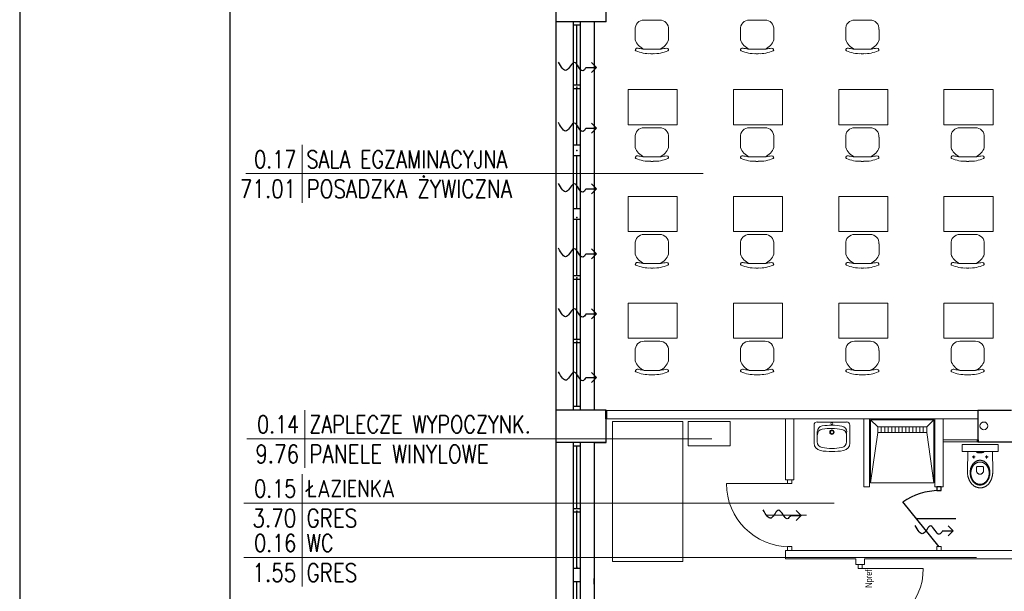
# Model space of a CAD drawing. Header units: millimetres. Extents: x 282377 to 1404227, y -783705 to 1038705.
# Tile 3 of 243: x 379076 to 380479, y 1810 to 2626. Entities that reach past the tile are written whole.
import ezdxf
from ezdxf.enums import TextEntityAlignment as Align

# ---------------------------------------------------------------- set-up
doc = ezdxf.new("R2010")
doc.units = ezdxf.units.MM
for name, color, linetype, lineweight in [('7. Projektowana ściana murowana', 7, 'Continuous', 13), ('BA_KS_ist.', 34, 'Continuous', 13), ('BA_met', 7, 'Continuous', 18), ('BA_txs', 2, 'Continuous', 18), ('Cienka', 7, 'Continuous', 18), ('mm_Wentylacja', 5, 'Continuous', 50), ('PG_WIDOKOWE_CIENKIE', 7, 'Continuous', 18), ('PG_WYPOSAŻENIE', 9, 'Continuous', 18), ('WYPOSAŻENIE GARAŻU', 253, 'Continuous', 5)]:
    doc.layers.add(name, color=color, linetype=linetype, lineweight=lineweight)
doc.styles.add('BIKTS', font='bikromsw.shx', dxfattribs={"width": 0.85})
doc.styles.add('ROMANS', font='romans', dxfattribs={"width": 0.7})

# ---------------------------------------------------------------- blocks, each defined once
blk = doc.blocks.new('bikmet')
blk.add_line((0, 1.65), (0, -1.65))
at = {"style": 'ROMANS', "width": 0.8}
blk.add_attdef('NRPOM', text='', height=1, dxfattribs=at).set_placement((-0.333, 0.333), align=Align.RIGHT)
blk.add_attdef('NWAPOM', (0.25, 0.333), '', height=1, dxfattribs=at)
blk.add_attdef('RAREA', text='', height=1.042, dxfattribs=at).set_placement((-0.333, -0.333), align=Align.TOP_RIGHT)
blk.add_attdef('PODLOGA', text='', height=1.042, dxfattribs=at).set_placement((0.25, -0.333), align=Align.TOP_LEFT)
blk = doc.blocks.new('jamb')
blk.add_lwpolyline([(-0.5, -0.5), (-0.5, 0.5), (0.5, 0.5), (0.5, -0.5)], close=True)
blk = doc.blocks.new('A$C6b6b2cc1')
at = {"color": 5, "lineweight": 20}
for p, q in [((17.9, 91), (29.9, 91)), ((17.9, 0), (29.9, 0))]:
    blk.add_line(p, q, dxfattribs=at)
for p, q in [((20.9, 85.5), (20.9, 91)), ((20.9, 91), (26.9, 91)), ((26.9, 85.5), (20.9, 85.5)), ((26.9, 91), (26.9, 85.5))]:
    blk.add_line(p, q)
at = {"color": 0, "extrusion": (0, 0, -1)}
blk.add_line((23.9, 5.5), (75.5, 69.3), dxfattribs=at)
at = {"extrusion": (0, 0, -1)}
blk.add_line((56.5, 45.5), (0, 45.5), dxfattribs=at)
at = {"color": 0, "extrusion": (0, 0, -1)}
blk.add_arc((-23.9, -4.5), 90, 90, 124.9595, dxfattribs=at)
at = {"layer": 'WYPOSAŻENIE GARAŻU', "color": 240, "true_color": 0xed1f24, "xscale": 5.5, "yscale": 5.999999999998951, "zscale": 5.5, "rotation": 90}
blk.add_blockref('jamb', (23.9, 2.8), dxfattribs=at)
blk = doc.blocks.new('Brodzik')
at = {"layer": 'PG_WYPOSAŻENIE', "color": 18, "true_color": 0x000000}
for p, q in [((333.9, -1785.3), (343.9, -1857.3)), ((413.9, -1857.3), (423.9, -1785.3)), ((343.9, -1865.3), (333.9, -1875.3)), ((413.9, -1857.3), (343.9, -1857.3)), ((343.9, -1857.3), (343.9, -1865.3)), ((343.9, -1865.3), (413.9, -1865.3)), ((348.9, -1857.3), (348.9, -1865.3)), ((353.9, -1857.3), (353.9, -1865.3)), ((358.9, -1857.3), (358.9, -1865.3)), ((363.9, -1857.3), (363.9, -1865.3)), ((368.9, -1857.3), (368.9, -1865.3)), ((373.9, -1857.3), (373.9, -1865.3)), ((378.9, -1857.3), (378.9, -1865.3)), ((383.9, -1857.3), (383.9, -1865.3)), ((388.9, -1857.3), (388.9, -1865.3)), ((393.9, -1857.3), (393.9, -1865.3)), ((398.9, -1857.3), (398.9, -1865.3)), ((403.9, -1857.3), (403.9, -1865.3)), ((408.9, -1857.3), (408.9, -1865.3)), ((413.9, -1865.3), (413.9, -1857.3)), ((413.9, -1865.3), (423.9, -1875.3))]:
    blk.add_line(p, q, dxfattribs=at)
blk.add_lwpolyline([(333.9, -1785.3), (423.9, -1785.3), (423.9, -1875.3), (333.9, -1875.3)], close=True, dxfattribs=at)
blk = doc.blocks.new('dr1h901')
at = {"color": 7}
blk.add_line((-0.5, 0), (-0.5, 1), dxfattribs=at)
blk.add_line((0, 0.362), (0, -0.266))
blk.add_arc((-0.5, 0), 1, 0, 90, dxfattribs=at)
blk = doc.blocks.new('A$Cb1b4349b')
at = {"layer": 'WYPOSAŻENIE GARAŻU', "color": 240, "true_color": 0xed1f24, "xscale": 5.5, "yscale": 5.999999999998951, "zscale": 5.5, "rotation": 90}
for p in [(23.9, 98.2), (23.9, 2.7)]:
    blk.add_blockref('jamb', p, dxfattribs=at)
at = {"layer": 'WYPOSAŻENIE GARAŻU', "color": 1, "xscale": -90, "yscale": 90, "zscale": -90, "rotation": 270}
blk.add_blockref('dr1h901', (23.9, 50.5), dxfattribs=at)
blk = doc.blocks.new('A$Cd28b784c')
at = {"lineweight": 18}
h = blk.add_hatch(color=256, dxfattribs=at)
h.dxf.hatch_style = 1
h.paths.add_polyline_path([(18.5, 22.2), (18.4, 23), (18.1, 23.6), (17.8, 24.1), (17.3, 24.4), (16.9, 24.5), (16.9, 13.9), (17.3, 14), (17.8, 14.3), (18.1, 14.7), (18.4, 15.3), (18.5, 16.1)])
for p, q in [((16.9, 44.8), (6.9, 44.8)), ((6.9, -6.5), (6.9, 44.8)), ((16.9, -6.5), (16.9, 44.8)), ((16.9, -6.5), (6.9, -6.5))]:
    blk.add_line(p, q, dxfattribs=at)
at = {"lineweight": 13}
for p, q in [((44.6, 37.2), (16.9, 36.7)), ((26.8, 28.4), (22.3, 28.4)), ((23.8, 28.8), (23.7, 28.4)), ((23.7, 28.4), (23.8, 28)), ((24.1, 29.1), (23.8, 28.8)), ((24.5, 29.2), (24.1, 29.1)), ((24.5, 30.6), (24.5, 26.2)), ((24.9, 29.1), (24.5, 29.2)), ((25.2, 28.8), (24.9, 29.1)), ((25.3, 28.4), (25.2, 28.8)), ((25.2, 28), (25.3, 28.4)), ((33.3, 27.9), (33.6, 28.2)), ((33.6, 28.2), (33.9, 28.5)), ((33.9, 28.5), (34.3, 28.8)), ((34.3, 28.8), (34.6, 29.1)), ((34.6, 29.1), (35, 29.4)), ((35, 29.4), (35.4, 29.7)), ((35.4, 29.7), (35.8, 29.9)), ((35.8, 29.9), (36.2, 30.2)), ((36.1, 28), (36.5, 28.3)), ((36.2, 30.2), (36.6, 30.4)), ((36.5, 28.3), (36.8, 28.6)), ((36.6, 30.4), (37, 30.7)), ((36.8, 28.6), (37.2, 28.8)), ((37, 30.7), (37.5, 30.9)), ((37.2, 28.8), (37.6, 29.1)), ((37.5, 30.9), (37.9, 31.1)), ((37.6, 29.1), (38, 29.4)), ((37.9, 31.1), (38.3, 31.3)), ((38, 29.4), (38.4, 29.6)), ((38.3, 31.3), (38.8, 31.5)), ((38.4, 29.6), (38.8, 29.9)), ((38.8, 31.5), (39.3, 31.7)), ((38.8, 29.9), (39.2, 30.1)), ((39.2, 30.1), (39.7, 30.3)), ((39.3, 31.7), (39.7, 31.9)), ((39.7, 31.9), (40.2, 32)), ((39.7, 30.3), (40.1, 30.5)), ((40.1, 30.5), (40.6, 30.7)), ((40.2, 32), (40.7, 32.2)), ((40.6, 30.7), (41, 30.9)), ((40.7, 32.2), (41.2, 32.3)), ((41, 30.9), (41.5, 31.1)), ((41.2, 32.3), (41.7, 32.5)), ((41.5, 31.1), (42, 31.2)), ((41.7, 32.5), (42.2, 32.6)), ((42, 31.2), (42.5, 31.4)), ((42.2, 32.6), (42.7, 32.7)), ((42.5, 31.4), (43, 31.5)), ((42.7, 32.7), (43.2, 32.8)), ((43, 31.5), (43.5, 31.6)), ((43.2, 32.8), (43.7, 32.9)), ((43.5, 31.6), (44, 31.7)), ((43.7, 32.9), (44.3, 32.9)), ((44, 31.7), (44.5, 31.8)), ((44.3, 32.9), (44.8, 33)), ((44.5, 31.8), (45, 31.9)), ((45.2, 37.2), (44.6, 37.2)), ((44.8, 33), (45.3, 33)), ((45, 31.9), (45.5, 32)), ((45.8, 37.2), (45.2, 37.2)), ((45.3, 33), (45.9, 33.1)), ((45.5, 32), (46.1, 32)), ((46.4, 37.2), (45.8, 37.2)), ((45.9, 33.1), (46.4, 33.1)), ((46.1, 32), (46.6, 32.1)), ((47, 37.2), (46.4, 37.2)), ((46.4, 33.1), (47, 33.1)), ((46.6, 32.1), (47.2, 32.1)), ((47.6, 37.1), (47, 37.2)), ((47, 33.1), (47.5, 33.1)), ((47.2, 32.1), (47.7, 32.1)), ((47.5, 33.1), (48.1, 33.1)), ((48.2, 37.1), (47.6, 37.1)), ((47.7, 32.1), (47.7, 32.1)), ((47.7, 32.1), (48.2, 32.1)), ((48.1, 33.1), (48.6, 33)), ((48.7, 37), (48.2, 37.1)), ((48.2, 32.1), (48.8, 32.1)), ((48.6, 33), (49.1, 33)), ((49.3, 37), (48.7, 37)), ((48.8, 32.1), (49.3, 32)), ((49.1, 33), (49.7, 32.9)), ((49.9, 36.9), (49.3, 37)), ((49.3, 32), (49.9, 32)), ((49.7, 32.9), (50.2, 32.9)), ((50.4, 36.8), (49.9, 36.9)), ((49.9, 32), (50.4, 31.9)), ((50.2, 32.9), (50.7, 32.8)), ((50.9, 36.7), (50.4, 36.8)), ((50.4, 31.9), (50.9, 31.8)), ((50.7, 32.8), (51.2, 32.7)), ((51.5, 36.6), (50.9, 36.7)), ((50.9, 31.8), (51.4, 31.7)), ((51.2, 32.7), (51.7, 32.6)), ((51.4, 31.7), (51.9, 31.6)), ((52, 36.5), (51.5, 36.6)), ((51.7, 32.6), (52.2, 32.5)), ((51.9, 31.6), (52.4, 31.5)), ((52.5, 36.4), (52, 36.5)), ((52.2, 32.5), (52.7, 32.3)), ((52.4, 31.5), (52.9, 31.4)), ((53.1, 36.3), (52.5, 36.4)), ((52.7, 32.3), (53.2, 32.2)), ((52.9, 31.4), (53.4, 31.2)), ((53.6, 36.1), (53.1, 36.3)), ((53.2, 32.2), (53.7, 32)), ((53.4, 31.2), (53.9, 31.1)), ((54.1, 36), (53.6, 36.1)), ((53.7, 32), (54.2, 31.9)), ((53.9, 31.1), (54.4, 30.9)), ((54.6, 35.8), (54.1, 36)), ((54.2, 31.9), (54.7, 31.7)), ((54.4, 30.9), (54.8, 30.7)), ((55.1, 35.7), (54.6, 35.8)), ((54.7, 31.7), (55.1, 31.5)), ((54.8, 30.7), (55.3, 30.5)), ((55.5, 35.5), (55.1, 35.7)), ((55.1, 31.5), (55.6, 31.3)), ((55.3, 30.5), (55.7, 30.3)), ((56, 35.4), (55.5, 35.5)), ((55.6, 31.3), (56, 31.1)), ((55.7, 30.3), (56.2, 30.1)), ((56.5, 35.2), (56, 35.4)), ((56, 31.1), (56.5, 30.9)), ((56.2, 30.1), (56.6, 29.9)), ((56.9, 35), (56.5, 35.2)), ((56.5, 30.9), (56.9, 30.7)), ((56.6, 29.9), (57, 29.6)), ((57.4, 34.8), (56.9, 35)), ((56.9, 30.7), (57.3, 30.4)), ((57, 29.6), (57.4, 29.4)), ((57.3, 30.4), (57.7, 30.2)), ((57.8, 34.6), (57.4, 34.8)), ((57.4, 29.4), (57.8, 29.1)), ((57.7, 30.2), (58.1, 29.9)), ((58.3, 34.4), (57.8, 34.6)), ((57.8, 29.1), (58.2, 28.8)), ((58.1, 29.9), (58.5, 29.7)), ((58.2, 28.8), (58.6, 28.6)), ((58.7, 34.2), (58.3, 34.4)), ((58.5, 29.7), (58.9, 29.4)), ((58.6, 28.6), (58.9, 28.3)), ((59.1, 34), (58.7, 34.2)), ((58.9, 29.4), (59.3, 29.1)), ((58.9, 28.3), (59.3, 28)), ((59.5, 33.7), (59.1, 34)), ((59.3, 29.1), (59.6, 28.8)), ((59.9, 33.5), (59.5, 33.7)), ((59.6, 28.8), (60, 28.5)), ((60.3, 33.2), (59.9, 33.5)), ((60, 28.5), (60.3, 28.2)), ((60.7, 33), (60.3, 33.2)), ((60.3, 28.2), (60.7, 27.9)), ((61.1, 32.7), (60.7, 33)), ((61.5, 32.5), (61.1, 32.7)), ((61.8, 32.2), (61.5, 32.5)), ((62.2, 32), (61.8, 32.2)), ((62.5, 31.7), (62.2, 32)), ((62.9, 31.4), (62.5, 31.7)), ((63.2, 31.1), (62.9, 31.4)), ((63.5, 30.8), (63.2, 31.1)), ((63.8, 30.5), (63.5, 30.8)), ((64.1, 30.2), (63.8, 30.5)), ((64.4, 29.9), (64.1, 30.2)), ((64.7, 29.6), (64.4, 29.9)), ((65, 29.3), (64.7, 29.6)), ((65.2, 28.9), (65, 29.3)), ((65.5, 28.6), (65.2, 28.9)), ((65.7, 28.3), (65.5, 28.6)), ((66, 27.9), (65.7, 28.3)), ((17.3, 24.4), (16.9, 24.5)), ((17.8, 24.1), (17.3, 24.4)), ((17.8, 14.3), (17.3, 14)), ((18.1, 23.6), (17.8, 24.1)), ((18.1, 14.7), (17.8, 14.3)), ((18.4, 23), (18.1, 23.6)), ((18.4, 15.3), (18.1, 14.7)), ((18.5, 22.2), (18.4, 23)), ((18.5, 16.1), (18.4, 15.3)), ((18.5, 16.1), (18.5, 22.2)), ((23.8, 28), (24.1, 27.7)), ((24.1, 27.7), (24.5, 27.6)), ((24.5, 27.6), (24.9, 27.7)), ((24.9, 27.7), (25.2, 28)), ((29.3, 20.3), (29.4, 20.8)), ((29.3, 19.9), (29.3, 20.3)), ((29.3, 19.5), (29.3, 19.9)), ((29.3, 19), (29.3, 19.5)), ((29.3, 18.6), (29.3, 19)), ((29.3, 18.2), (29.3, 18.6)), ((29.3, 17.7), (29.3, 18.2)), ((29.4, 17.3), (29.3, 17.7)), ((29.4, 20.8), (29.5, 21.2)), ((29.5, 16.9), (29.4, 17.3)), ((29.5, 21.2), (29.6, 21.6)), ((29.6, 16.5), (29.5, 16.9)), ((29.6, 21.6), (29.7, 22)), ((29.7, 16.1), (29.6, 16.5)), ((29.7, 22), (29.8, 22.4)), ((29.8, 15.6), (29.7, 16.1)), ((29.8, 22.4), (29.9, 22.8)), ((29.9, 15.2), (29.8, 15.6)), ((29.9, 22.8), (30.1, 23.2)), ((30.1, 14.8), (29.9, 15.2)), ((30.1, 23.2), (30.2, 23.6)), ((30.2, 14.4), (30.1, 14.8)), ((30.2, 23.6), (30.4, 24)), ((30.4, 14.1), (30.2, 14.4)), ((30.4, 24), (30.6, 24.4)), ((30.6, 13.7), (30.4, 14.1)), ((30.6, 24.4), (30.8, 24.8)), ((30.8, 24.8), (31, 25.2)), ((31, 25.2), (31.3, 25.5)), ((31.3, 25.5), (31.5, 25.9)), ((31.5, 25.9), (31.8, 26.2)), ((31.8, 26.2), (32, 26.6)), ((31.8, 19.9), (31.9, 20.4)), ((31.8, 19.5), (31.8, 19.9)), ((31.8, 19), (31.8, 19.5)), ((31.8, 18.6), (31.8, 19)), ((31.8, 19), (31.8, 19)), ((31.8, 18.1), (31.8, 18.6)), ((31.9, 17.7), (31.8, 18.1)), ((31.9, 20.8), (32, 21.2)), ((31.9, 20.4), (31.9, 20.8)), ((31.9, 17.3), (31.9, 17.7)), ((32, 16.8), (31.9, 17.3)), ((32, 26.6), (32.3, 26.9)), ((32, 21.2), (32.1, 21.7)), ((32.1, 16.4), (32, 16.8)), ((32.1, 21.7), (32.2, 22.1)), ((32.2, 16), (32.1, 16.4)), ((32.2, 22.1), (32.4, 22.5)), ((32.4, 15.6), (32.2, 16)), ((32.3, 26.9), (32.6, 27.3)), ((32.4, 22.5), (32.5, 22.9)), ((32.5, 15.2), (32.4, 15.6)), ((32.5, 22.9), (32.7, 23.3)), ((32.7, 14.8), (32.5, 15.2)), ((32.6, 27.3), (32.9, 27.6)), ((32.7, 23.3), (32.8, 23.7)), ((32.8, 14.4), (32.7, 14.8)), ((32.8, 23.7), (33, 24.1)), ((33, 14), (32.8, 14.4)), ((32.9, 27.6), (33.3, 27.9)), ((33, 24.1), (33.2, 24.5)), ((33.2, 24.5), (33.5, 24.9)), ((33.5, 24.9), (33.7, 25.3)), ((33.7, 25.3), (34, 25.6)), ((34, 25.6), (34.2, 26)), ((34.2, 26), (34.5, 26.3)), ((34.5, 26.3), (34.8, 26.7)), ((34.8, 26.7), (35.1, 27)), ((35.1, 27), (35.4, 27.3)), ((35.4, 27.3), (35.8, 27.7)), ((35.8, 27.7), (36.1, 28)), ((38, 22), (38.1, 22.7)), ((38, 19.3), (38, 22)), ((38, 16), (38, 19.3)), ((38.1, 15.3), (38, 16)), ((38, 16), (38, 16)), ((38.1, 22.7), (38.3, 23.3)), ((38.3, 14.8), (38.1, 15.3)), ((38.3, 23.3), (38.6, 23.6)), ((38.6, 14.4), (38.3, 14.8)), ((38.6, 23.6), (39, 23.9)), ((39, 14.2), (38.6, 14.4)), ((39, 23.9), (39.4, 24.1)), ((39.4, 14), (39, 14.2)), ((39.4, 24.1), (39.8, 24.1)), ((39.8, 24.1), (40.2, 24.1)), ((40.2, 24.1), (44, 24.2)), ((44, 24.2), (44.6, 24.1)), ((45.1, 14.1), (44.5, 14)), ((44.6, 24.1), (45.1, 24)), ((45.1, 24), (45.6, 23.9)), ((45.6, 14.2), (45.1, 14.1)), ((45.6, 23.9), (46.1, 23.7)), ((46, 14.4), (45.6, 14.2)), ((46.5, 14.6), (46, 14.4)), ((46.1, 23.7), (46.5, 23.4)), ((46.5, 23.4), (46.9, 23.2)), ((46.9, 14.9), (46.5, 14.6)), ((46.9, 23.2), (47.4, 22.8)), ((47.3, 15.2), (46.9, 14.9)), ((47.7, 15.6), (47.3, 15.2)), ((47.4, 22.8), (47.7, 22.5)), ((47.7, 22.5), (48.1, 22.1)), ((48.1, 16), (47.7, 15.6)), ((48.1, 22.1), (48.4, 21.7)), ((48.4, 16.4), (48.1, 16)), ((48.4, 21.7), (48.7, 21.3)), ((48.7, 16.8), (48.4, 16.4)), ((48.7, 21.3), (48.9, 20.8)), ((48.9, 17.2), (48.7, 16.8)), ((48.9, 20.8), (49.1, 20.4)), ((49.1, 17.7), (48.9, 17.2)), ((49.1, 20.4), (49.2, 19.9)), ((49.2, 18.1), (49.1, 17.7)), ((49.2, 19.9), (49.3, 19.5)), ((49.3, 18.6), (49.2, 18.1)), ((49.3, 19.5), (49.3, 19)), ((49.3, 19), (49.3, 18.6)), ((59.3, 28), (59.6, 27.7)), ((59.6, 27.7), (60, 27.3)), ((60, 27.3), (60.3, 27)), ((60.3, 27), (60.6, 26.7)), ((60.6, 26.7), (60.9, 26.3)), ((60.7, 27.9), (61, 27.6)), ((60.9, 26.3), (61.2, 26)), ((61, 27.6), (61.3, 27.3)), ((61.2, 26), (61.4, 25.6)), ((61.3, 27.3), (61.6, 26.9)), ((61.4, 25.6), (61.7, 25.3)), ((61.6, 26.9), (61.9, 26.6)), ((61.7, 25.3), (61.9, 24.9)), ((61.9, 26.6), (62.1, 26.2)), ((61.9, 24.9), (62.2, 24.5)), ((62.1, 26.2), (62.4, 25.9)), ((62.2, 24.5), (62.4, 24.1)), ((62.4, 25.9), (62.7, 25.5)), ((62.4, 24.1), (62.6, 23.7)), ((62.6, 14.4), (62.4, 14)), ((62.6, 23.7), (62.7, 23.3)), ((62.7, 14.8), (62.6, 14.4)), ((62.7, 25.5), (62.9, 25.2)), ((62.7, 23.3), (62.9, 22.9)), ((62.9, 15.2), (62.7, 14.8)), ((62.9, 25.2), (63.1, 24.8)), ((62.9, 22.9), (63, 22.5)), ((63, 15.6), (62.9, 15.2)), ((63, 22.5), (63.2, 22.1)), ((63.2, 16), (63, 15.6)), ((63.1, 24.8), (63.3, 24.4)), ((63.2, 22.1), (63.3, 21.7)), ((63.3, 16.4), (63.2, 16)), ((63.3, 24.4), (63.5, 24)), ((63.3, 21.7), (63.4, 21.2)), ((63.4, 16.8), (63.3, 16.4)), ((63.5, 14.1), (63.3, 13.7)), ((63.4, 21.2), (63.5, 20.8)), ((63.5, 17.3), (63.4, 16.8)), ((63.5, 24), (63.7, 23.6)), ((63.5, 20.8), (63.5, 20.4)), ((63.5, 20.4), (63.6, 19.9)), ((63.6, 18.1), (63.5, 17.7)), ((63.5, 17.7), (63.5, 17.3)), ((63.7, 14.4), (63.5, 14.1)), ((63.6, 19.9), (63.6, 19.5)), ((63.6, 19.5), (63.6, 19)), ((63.6, 19), (63.6, 19)), ((63.6, 19), (63.6, 18.6)), ((63.6, 18.6), (63.6, 18.1)), ((63.7, 23.6), (63.8, 23.2)), ((63.8, 14.8), (63.7, 14.4)), ((63.8, 23.2), (64, 22.8)), ((64, 15.2), (63.8, 14.8)), ((64, 22.8), (64.1, 22.4)), ((64.1, 15.6), (64, 15.2)), ((64.1, 22.4), (64.3, 22)), ((64.3, 16.1), (64.1, 15.6)), ((64.3, 22), (64.4, 21.6)), ((64.4, 16.5), (64.3, 16.1)), ((64.4, 21.6), (64.4, 21.2)), ((64.4, 21.2), (64.5, 20.8)), ((64.5, 17.3), (64.4, 16.9)), ((64.4, 16.9), (64.4, 16.5)), ((64.5, 20.8), (64.6, 20.3)), ((64.6, 17.7), (64.5, 17.3)), ((64.6, 20.3), (64.6, 19.9)), ((64.6, 19.9), (64.6, 19.5)), ((64.6, 19.5), (64.7, 19)), ((64.7, 19), (64.6, 18.6)), ((64.6, 18.6), (64.6, 18.2)), ((64.6, 18.2), (64.6, 17.7)), ((64.7, 19), (64.7, 19)), ((66.2, 27.6), (66, 27.9)), ((66.4, 27.3), (66.2, 27.6)), ((66.6, 26.9), (66.4, 27.3)), ((66.8, 26.5), (66.6, 26.9)), ((67, 26.2), (66.8, 26.5)), ((67.2, 25.8), (67, 26.2)), ((67.4, 25.5), (67.2, 25.8)), ((67.5, 25.1), (67.4, 25.5)), ((67.7, 24.7), (67.5, 25.1)), ((67.8, 24.3), (67.7, 24.7)), ((67.7, 14), (67.8, 14.4)), ((67.9, 24), (67.8, 24.3)), ((67.8, 14.4), (67.9, 14.8)), ((68, 23.6), (67.9, 24)), ((67.9, 14.8), (68.1, 15.2)), ((68.2, 23.2), (68, 23.6)), ((68.1, 15.2), (68.2, 15.5)), ((68.2, 22.8), (68.2, 23.2)), ((68.3, 22.4), (68.2, 22.8)), ((68.2, 15.5), (68.3, 15.9)), ((68.4, 22), (68.3, 22.4)), ((68.3, 16.3), (68.4, 16.7)), ((68.3, 15.9), (68.3, 16.3)), ((68.5, 21.6), (68.4, 22)), ((68.4, 16.7), (68.5, 17.1)), ((68.5, 21.2), (68.5, 21.6)), ((68.6, 20.8), (68.5, 21.2)), ((68.5, 17.5), (68.6, 17.9)), ((68.5, 17.1), (68.5, 17.5)), ((68.6, 20.4), (68.6, 20.8)), ((68.6, 20), (68.6, 20.4)), ((68.6, 19.6), (68.6, 20)), ((68.6, 19.2), (68.6, 19.6)), ((68.6, 18.8), (68.6, 19.2)), ((68.6, 18.4), (68.6, 18.8)), ((68.6, 17.9), (68.6, 18.4)), ((17.3, 14), (16.9, 13.9)), ((16.9, 1.6), (44.6, 1.1)), ((26.8, 10), (22.3, 10)), ((23.8, 10.4), (23.7, 10)), ((23.7, 10), (23.8, 9.6)), ((24.1, 10.7), (23.8, 10.4)), ((23.8, 9.6), (24.1, 9.3)), ((24.5, 10.8), (24.1, 10.7)), ((24.1, 9.3), (24.5, 9.2)), ((24.5, 12.2), (24.5, 7.8)), ((24.9, 10.7), (24.5, 10.8)), ((24.5, 9.2), (24.9, 9.3)), ((25.2, 10.4), (24.9, 10.7)), ((24.9, 9.3), (25.2, 9.6)), ((25.3, 10), (25.2, 10.4)), ((25.2, 9.6), (25.3, 10)), ((30.8, 13.3), (30.6, 13.7)), ((31, 12.9), (30.8, 13.3)), ((31.3, 12.5), (31, 12.9)), ((31.5, 12.2), (31.3, 12.5)), ((31.8, 11.8), (31.5, 12.2)), ((32, 11.5), (31.8, 11.8)), ((32.3, 11.1), (32, 11.5)), ((32.6, 10.8), (32.3, 11.1)), ((32.9, 10.5), (32.6, 10.8)), ((33.3, 10.2), (32.9, 10.5)), ((33.2, 13.6), (33, 14)), ((33.5, 13.2), (33.2, 13.6)), ((33.6, 9.8), (33.3, 10.2)), ((33.7, 12.8), (33.5, 13.2)), ((33.9, 9.5), (33.6, 9.8)), ((34, 12.5), (33.7, 12.8)), ((34.3, 9.2), (33.9, 9.5)), ((34.2, 12.1), (34, 12.5)), ((34.5, 11.7), (34.2, 12.1)), ((34.6, 9), (34.3, 9.2)), ((34.8, 11.4), (34.5, 11.7)), ((35, 8.7), (34.6, 9)), ((35.1, 11.1), (34.8, 11.4)), ((35.4, 8.4), (35, 8.7)), ((35.4, 10.7), (35.1, 11.1)), ((35.8, 10.4), (35.4, 10.7)), ((35.8, 8.1), (35.4, 8.4)), ((36.1, 10.1), (35.8, 10.4)), ((36.2, 7.9), (35.8, 8.1)), ((36.5, 9.8), (36.1, 10.1)), ((36.6, 7.6), (36.2, 7.9)), ((36.8, 9.5), (36.5, 9.8)), ((37, 7.4), (36.6, 7.6)), ((37.2, 9.2), (36.8, 9.5)), ((37.5, 7.2), (37, 7.4)), ((37.6, 9), (37.2, 9.2)), ((37.9, 7), (37.5, 7.2)), ((38, 8.7), (37.6, 9)), ((38.3, 6.8), (37.9, 7)), ((38.4, 8.5), (38, 8.7)), ((38.8, 6.6), (38.3, 6.8)), ((38.8, 8.2), (38.4, 8.5)), ((39.2, 8), (38.8, 8.2)), ((39.3, 6.4), (38.8, 6.6)), ((39.7, 7.8), (39.2, 8)), ((39.7, 6.2), (39.3, 6.4)), ((39.8, 13.9), (39.4, 14)), ((40.1, 7.6), (39.7, 7.8)), ((40.2, 6), (39.7, 6.2)), ((40.2, 13.9), (39.8, 13.9)), ((40.6, 7.4), (40.1, 7.6)), ((44, 13.9), (40.2, 13.9)), ((40.7, 5.9), (40.2, 6)), ((41, 7.2), (40.6, 7.4)), ((41.2, 5.7), (40.7, 5.9)), ((41.5, 7), (41, 7.2)), ((41.7, 5.6), (41.2, 5.7)), ((42, 6.8), (41.5, 7)), ((42.2, 5.5), (41.7, 5.6)), ((42.5, 6.7), (42, 6.8)), ((42.7, 5.4), (42.2, 5.5)), ((43, 6.6), (42.5, 6.7)), ((43.2, 5.3), (42.7, 5.4)), ((43.5, 6.4), (43, 6.6)), ((43.7, 5.2), (43.2, 5.3)), ((44, 6.3), (43.5, 6.4)), ((44.3, 5.1), (43.7, 5.2)), ((44.5, 14), (44, 13.9)), ((44.5, 6.2), (44, 6.3)), ((44.8, 5.1), (44.3, 5.1)), ((45, 6.2), (44.5, 6.2)), ((44.6, 1.1), (45.2, 1.1)), ((45.3, 5), (44.8, 5.1)), ((45.5, 6.1), (45, 6.2)), ((45.2, 1.1), (45.8, 1.1)), ((45.9, 5), (45.3, 5)), ((46.1, 6), (45.5, 6.1)), ((45.8, 1.1), (46.4, 1.1)), ((46.4, 5), (45.9, 5)), ((46.6, 6), (46.1, 6)), ((47, 5), (46.4, 5)), ((46.4, 1.1), (47, 1.2)), ((47.2, 6), (46.6, 6)), ((47.5, 5), (47, 5)), ((47, 5), (47, 5)), ((47, 1.2), (47.6, 1.2)), ((47.7, 6), (47.2, 6)), ((48.1, 5), (47.5, 5)), ((47.6, 1.2), (48.1, 1.2)), ((48.2, 6), (47.7, 6)), ((47.7, 6), (47.7, 6)), ((48.6, 5), (48.1, 5)), ((48.1, 1.2), (48.7, 1.3)), ((48.8, 6), (48.2, 6)), ((49.1, 5.1), (48.6, 5)), ((48.7, 1.3), (49.3, 1.4)), ((49.3, 6), (48.8, 6)), ((49.7, 5.1), (49.1, 5.1)), ((49.9, 6.1), (49.3, 6)), ((49.3, 1.4), (49.8, 1.4)), ((50.2, 5.2), (49.7, 5.1)), ((49.8, 1.4), (50.4, 1.5)), ((50.4, 6.2), (49.9, 6.1)), ((50.7, 5.3), (50.2, 5.2)), ((50.9, 6.2), (50.4, 6.2)), ((50.4, 1.5), (50.9, 1.6)), ((51.2, 5.4), (50.7, 5.3)), ((51.4, 6.3), (50.9, 6.2)), ((50.9, 1.6), (51.4, 1.7)), ((51.7, 5.5), (51.2, 5.4)), ((51.9, 6.4), (51.4, 6.3)), ((51.4, 1.7), (52, 1.8)), ((52.2, 5.6), (51.7, 5.5)), ((52.4, 6.6), (51.9, 6.4)), ((52, 1.8), (52.5, 1.9)), ((52.7, 5.7), (52.2, 5.6)), ((52.9, 6.7), (52.4, 6.6)), ((52.5, 1.9), (53, 2.1)), ((53.2, 5.9), (52.7, 5.7)), ((53.4, 6.8), (52.9, 6.7)), ((53, 2.1), (53.5, 2.2)), ((53.7, 6), (53.2, 5.9)), ((53.9, 7), (53.4, 6.8)), ((53.5, 2.2), (54, 2.3)), ((54.2, 6.2), (53.7, 6)), ((54.4, 7.2), (53.9, 7)), ((54, 2.3), (54.5, 2.5)), ((54.7, 6.4), (54.2, 6.2)), ((54.8, 7.4), (54.4, 7.2)), ((54.5, 2.5), (55, 2.7)), ((55.1, 6.6), (54.7, 6.4)), ((55.3, 7.6), (54.8, 7.4)), ((55, 2.7), (55.5, 2.8)), ((55.6, 6.8), (55.1, 6.6)), ((55.7, 7.8), (55.3, 7.6)), ((55.5, 2.8), (55.9, 3)), ((56, 7), (55.6, 6.8)), ((56.2, 8), (55.7, 7.8)), ((55.9, 3), (56.4, 3.2)), ((56.5, 7.2), (56, 7)), ((56.6, 8.2), (56.2, 8)), ((56.4, 3.2), (56.8, 3.4)), ((56.9, 7.4), (56.5, 7.2)), ((57, 8.5), (56.6, 8.2)), ((56.8, 3.4), (57.3, 3.5)), ((57.3, 7.6), (56.9, 7.4)), ((57.4, 8.7), (57, 8.5)), ((57.7, 7.9), (57.3, 7.6)), ((57.3, 3.5), (57.7, 3.7)), ((57.8, 9), (57.4, 8.7)), ((58.1, 8.1), (57.7, 7.9)), ((57.7, 3.7), (58.2, 4)), ((58.2, 9.2), (57.8, 9)), ((58.5, 8.4), (58.1, 8.1)), ((58.6, 9.5), (58.2, 9.2)), ((58.2, 4), (58.6, 4.2)), ((58.9, 8.7), (58.5, 8.4)), ((58.9, 9.8), (58.6, 9.5)), ((58.6, 4.2), (59, 4.4)), ((59.3, 10.1), (58.9, 9.8)), ((59.3, 9), (58.9, 8.7)), ((59, 4.4), (59.4, 4.6)), ((59.6, 10.4), (59.3, 10.1)), ((59.6, 9.2), (59.3, 9)), ((59.4, 4.6), (59.8, 4.9)), ((60, 10.7), (59.6, 10.4)), ((60, 9.5), (59.6, 9.2)), ((59.8, 4.9), (60.2, 5.1)), ((60.3, 11.1), (60, 10.7)), ((60.3, 9.8), (60, 9.5)), ((60.2, 5.1), (60.6, 5.3)), ((60.6, 11.4), (60.3, 11.1)), ((60.7, 10.2), (60.3, 9.8)), ((60.9, 11.7), (60.6, 11.4)), ((60.6, 5.3), (61, 5.6)), ((61, 10.5), (60.7, 10.2)), ((61.2, 12.1), (60.9, 11.7)), ((61.3, 10.8), (61, 10.5)), ((61, 5.6), (61.3, 5.9)), ((61.4, 12.5), (61.2, 12.1)), ((61.6, 11.1), (61.3, 10.8)), ((61.3, 5.9), (61.7, 6.1)), ((61.7, 12.8), (61.4, 12.5)), ((61.9, 11.5), (61.6, 11.1)), ((61.9, 13.2), (61.7, 12.8)), ((61.7, 6.1), (62, 6.4)), ((62.2, 13.6), (61.9, 13.2)), ((62.1, 11.8), (61.9, 11.5)), ((62, 6.4), (62.4, 6.7)), ((62.4, 12.2), (62.1, 11.8)), ((62.4, 14), (62.2, 13.6)), ((62.7, 12.5), (62.4, 12.2)), ((62.4, 6.7), (62.7, 6.9)), ((62.9, 12.9), (62.7, 12.5)), ((62.7, 6.9), (63, 7.2)), ((63.1, 13.3), (62.9, 12.9)), ((63, 7.2), (63.4, 7.5)), ((63.3, 13.7), (63.1, 13.3)), ((63.4, 7.5), (63.7, 7.8)), ((63.7, 7.8), (64, 8.1)), ((64, 8.1), (64.3, 8.4)), ((64.3, 8.4), (64.5, 8.8)), ((64.5, 8.8), (64.8, 9.1)), ((64.8, 9.1), (65.1, 9.4)), ((65.1, 9.4), (65.3, 9.7)), ((65.3, 9.7), (65.6, 10.1)), ((65.6, 10.1), (65.8, 10.4)), ((65.8, 10.4), (66.1, 10.7)), ((66.1, 10.7), (66.3, 11.1)), ((66.3, 11.1), (66.5, 11.4)), ((66.5, 11.4), (66.7, 11.8)), ((66.7, 11.8), (66.9, 12.2)), ((66.9, 12.2), (67.1, 12.5)), ((67.1, 12.5), (67.2, 12.9)), ((67.2, 12.9), (67.4, 13.3)), ((67.4, 13.3), (67.5, 13.6)), ((67.5, 13.6), (67.7, 14))]:
    blk.add_line(p, q, dxfattribs=at)
blk = doc.blocks.new('A$Cf7835451')
at = {"layer": 'PG_WIDOKOWE_CIENKIE', "lineweight": 18}
for p, q in [((0, 4.5), (0, 46.4)), ((30, 50.9), (4.5, 50.9)), ((13.6, 46.3), (18.9, 46.4)), ((17.3, 46.2), (17.3, 46.3)), ((18.1, 46.3), (28.4, 46.5)), ((19.1, 46.3), (19.1, 46.4)), ((24.4, 46.4), (21.8, 46.4)), ((21.8, 46.4), (21.8, 46.4)), ((21.8, 46.4), (21.8, 46.4)), ((22.5, 46.4), (22.5, 46.4)), ((23.6, 46.4), (23.6, 46.4)), ((30, 0), (4.5, 0)), ((14.2, 4.5), (19.5, 4.5)), ((17.3, 4.5), (17.3, 4.6)), ((28.4, 4.5), (19.1, 4.5))]:
    blk.add_line(p, q, dxfattribs=at)
for centre, radius in [((14.5, 25.5), 3.18), ((2.3, 25.5), 1.36), ((14.5, 25.5), 2.27)]:
    blk.add_circle(centre, radius, dxfattribs=at)
for centre, radius, start, end in [((4.5, 46.4), 4.55, 90, 180), ((13.7, 38.1), 8.18, 90.8747, 171.7206), ((18.2, 38.1), 8.18, 90.8747, 171.7206), ((28.4, 38.2), 8.18, 9.1541, 90), ((30, 40), 10.9, 10.2403, 90), ((92.8, 26.6), 88.2, 171.7206, 190.0289), ((97.4, 26.6), 88.2, 171.7206, 190.0289), ((-50.5, 25.5), 88.2, 350.8459, 9.1541), ((-50.5, 25.5), 92.7, 349.7597, 10.2403), ((4.5, 4.5), 4.55, 180, 270), ((14.1, 12.6), 8.18, 190.0289, 270.8747), ((18.6, 12.7), 8.18, 190.0289, 264.7924), ((28.4, 12.7), 8.18, 270, 350.8459), ((30, 10.9), 10.9, 270, 349.7597)]:
    blk.add_arc(centre, radius, start, end, dxfattribs=at)
blk = doc.blocks.new('podciecie')
at = {"layer": 'mm_Wentylacja', "color": 142, "lineweight": 30}
for p, q in [((23288, -37575.5), (23288, -37590.5)), ((23288, -37590.5), (23280.9, -37583.4)), ((23288, -37590.5), (23295.1, -37583.4))]:
    blk.add_line(p, q, dxfattribs=at)
blk.add_spline([(23288, -37575.5), (23283.2, -37570.7), (23295.2, -37558.8), (23284.2, -37547.8), (23295.8, -37536.2)], degree=3, dxfattribs=at)
blk = doc.blocks.new('A$C6810ecfa')
at = {"layer": 'BA_KS_ist.', "color": 18, "linetype": 'Continuous', "lineweight": 20, "ltscale": 25, "true_color": 0x000000}
blk.add_circle((-1824.7, 575.4), 5.5, dxfattribs=at)
blk = doc.blocks.new('A$C6e56510e')
at = {"layer": 'PG_WYPOSAŻENIE', "color": 251, "true_color": 0x636466}
for p, q in [((259, 479), (225, 479)), ((5, 281), (5, 134)), ((354, 416), (130, 416)), ((479, 281), (479, 134)), ((356, 0), (131, 0))]:
    blk.add_line(p, q, dxfattribs=at)
for centre, radius, start, end in [((208, 6), 473, 87.8783, 114.1146), ((276, 6), 473, 65.8854, 92.1217), ((216, 211), 222, 112.8026, 161.5732), ((269, 211), 222, 18.4268, 67.1974), ((129, 124), 124, 175.2787, 270.8747), ((355, 124), 124, 269.1253, 4.7213)]:
    blk.add_arc(centre, radius, start, end, dxfattribs=at)
for points in [[(130, 416), (55, 403), (16, 407), (6, 430), (14, 438)], [(354, 416), (430, 403), (468, 407), (478, 430), (470, 438)]]:
    blk.add_spline(points, degree=3, dxfattribs=at)

msp = doc.modelspace()

# ---------------------------------------------------------------- linework, layer by layer
for p, q in [((379840.5, 1706.4), (379840.5, 3868.9)), ((379911.5, 2622.9), (379911.5, 2666.9)), ((379911.5, 2622.9), (379840.5, 2622.9)), ((379865, 2068.9), (379865, 2622.9)), ((379875, 2622.9), (379865, 2622.9)), ((379875, 2617.9), (379865, 2617.9)), ((379870, 2532.2), (379870, 2617.9)), ((379875, 2068.9), (379875, 2622.9)), ((379894.5, 2622.9), (379894.5, 2068.9)), ((379875, 2532.2), (379865, 2532.2)), ((379875, 2527.2), (379865, 2527.2)), ((379870, 2446.6), (379870, 2527.2)), ((379875, 2446.6), (379865, 2446.6)), ((379875, 2431.6), (379865, 2431.6)), ((379870, 2355.9), (379870, 2431.6)), ((379875, 2355.9), (379865, 2355.9)), ((379875, 2340.9), (379865, 2340.9)), ((379870, 2260.2), (379870, 2340.9)), ((379875, 2260.2), (379865, 2260.2)), ((379875, 2255.2), (379865, 2255.2)), ((379870, 2169.6), (379870, 2255.2)), ((379875, 2169.6), (379865, 2169.6)), ((379875, 2164.6), (379865, 2164.6)), ((379870, 2073.9), (379870, 2164.6)), ((379911.5, 2068.9), (379840.5, 2068.9)), ((379875, 2073.9), (379865, 2073.9)), ((379875, 2068.9), (379865, 2068.9)), ((379911.5, 2022.4), (379911.5, 2068.9)), ((380489, 2068.4), (380441, 2068.4)), ((380441, 2068.4), (380441, 2023.4)), ((379894.5, 2022.4), (379840.5, 2022.4)), ((379865, 1744.4), (379865, 2022.4)), ((379875, 2022.4), (379865, 2022.4)), ((379875, 1744.4), (379875, 2022.4)), ((379911.5, 2022.4), (379894.5, 2022.4)), ((379894.5, 2022.4), (379894.5, 1706.4)), ((379894.5, 2022.4), (379911.5, 2022.4)), ((380441, 2023.4), (380492, 2023.4)), ((379875, 2017.4), (379865, 2017.4)), ((379870, 1928.1), (379870, 2017.4)), ((379875, 1928.1), (379865, 1928.1)), ((379875, 1923.1), (379865, 1923.1)), ((379870, 1842.9), (379870, 1923.1)), ((379875, 1842.9), (379865, 1842.9)), ((379894.5, 1820.4), (379894.5, 1828.4)), ((379875, 1823.9), (379865, 1823.9)), ((379870, 1749.4), (379870, 1823.9))]:
    msp.add_line(p, q)
at = {"linetype": 'Continuous', "lineweight": 25}
msp.add_lwpolyline([(383913.5, 976.4), (383913.5, 4379.9), (379375.1, 4383.3), (379375.1, 979.8)], close=True, dxfattribs=at)
for p in [(379870, 2529.7), (379870, 2529.7), (379870, 2529.7), (379870, 2529.7), (379870, 2439.1), (379870, 2439.1), (379870, 2439.1), (379870, 2439.1), (379870, 2343.4), (379870, 2343.4), (379870, 2343.4), (379870, 2343.4), (379870, 2257.7), (379870, 2257.7), (379870, 2257.7), (379870, 2257.7), (379870, 2167.1), (379870, 2167.1), (379870, 2167.1), (379870, 2167.1), (379870, 1924.7), (379870, 1924.7), (379870, 1924.7), (379870, 1924.7), (379870, 1844.6), (379870, 1844.6), (379870, 1844.6), (379870, 1844.6)]:
    msp.add_point(p)
at = {"layer": '7. Projektowana ściana murowana', "ltscale": 100}
for p, q in [((379911.5, 2068.4), (380441, 2068.4)), ((380441, 2068.4), (380441, 2056.4)), ((379911.5, 2056.4), (380441, 2056.4)), ((380167, 1969.4), (380167, 2056.4)), ((380179, 1969.4), (380179, 2056.4)), ((380279, 1959.4), (380279, 2056.4)), ((380287, 1959.4), (380287, 2056.4)), ((380287, 2056.4), (380380, 2056.4)), ((380380, 1959.4), (380380, 2056.4)), ((380392, 1959.4), (380392, 2056.4)), ((380441, 2026.4), (380392, 2026.4)), ((380441, 2023.4), (380392, 2023.4)), ((380179, 1969.4), (380167, 1969.4)), ((380279, 1959.4), (380287, 1959.4)), ((380380, 1959.4), (380392, 1959.4)), ((380167, 1856.4), (380167, 1868.4)), ((380179, 1868.4), (380167, 1868.4)), ((380179, 1868.4), (380492, 1868.4)), ((380167, 1856.4), (380267.5, 1856.4)), ((380267.5, 1848.4), (380267.5, 1856.4)), ((380279.5, 1848.4), (380279.5, 1856.4)), ((380279.5, 1856.4), (380511.5, 1856.4)), ((380267.5, 1848.4), (380279.5, 1848.4))]:
    msp.add_line(p, q, dxfattribs=at)
msp.add_lwpolyline([(379911.5, 2068.4), (380441, 2068.4), (380441, 2056.4), (379911.5, 2056.4)], close=True, dxfattribs=at)
at = {"layer": 'BA_met'}
for p, q in [((379398.2, 2406.5), (380049.9, 2406.5)), ((379399.6, 2027.6), (380062, 2027.6)), ((379395.4, 1936), (380236.7, 1936)), ((379395.4, 1858.3), (380439.1, 1858.3))]:
    msp.add_line(p, q, dxfattribs=at)
at = {"layer": 'Cienka'}
for p, q in [((380179, 2056.4), (380279, 2056.4)), ((380392, 1868.4), (380492, 1868.4))]:
    msp.add_line(p, q, dxfattribs=at)
at = {"layer": 'Defpoints', "color": 2, "linetype": 'Continuous', "lineweight": 30, "flags": 128}
for points in [[(383963.5, 926.4), (383963.5, 4429.9), (379075.8, 4429.9), (379075.8, 926.4)], [(383863.5, 1026.4), (383863.5, 4329.9), (379375.1, 4333.3), (379375.1, 1029.8)]]:
    msp.add_lwpolyline(points, close=True, dxfattribs=at)
at = {"layer": 'PG_WIDOKOWE_CIENKIE', "lineweight": 50}
for p, q in [((379911.5, 2068.4), (379911.5, 2056.4)), ((380441, 2026.4), (380441, 2023.4))]:
    msp.add_line(p, q, dxfattribs=at)
at = {"layer": 'PG_WYPOSAŻENIE'}
for p, q in [((380028.4, 2052.7), (380088.4, 2052.7)), ((380028.4, 2017.7), (380028.4, 2052.7)), ((380088.4, 2052.7), (380088.4, 2017.7)), ((380088.4, 2017.7), (380028.4, 2017.7))]:
    msp.add_line(p, q, dxfattribs=at)
for points in [[(380013, 2476), (380013, 2526), (379943, 2526), (379943, 2476)], [(380163, 2476), (380163, 2526), (380093, 2526), (380093, 2476)], [(380313, 2476), (380313, 2526), (380243, 2526), (380243, 2476)], [(380463, 2476), (380463, 2526), (380393, 2526), (380393, 2476)], [(380013, 2323.7), (380013, 2373.7), (379943, 2373.7), (379943, 2323.7)], [(380163, 2323.7), (380163, 2373.7), (380093, 2373.7), (380093, 2323.7)], [(380313, 2323.7), (380313, 2373.7), (380243, 2373.7), (380243, 2323.7)], [(380463, 2323.7), (380463, 2373.7), (380393, 2373.7), (380393, 2323.7)], [(380013, 2171.5), (380013, 2221.5), (379943, 2221.5), (379943, 2171.5)], [(380163, 2171.5), (380163, 2221.5), (380093, 2221.5), (380093, 2171.5)], [(380313, 2171.5), (380313, 2221.5), (380243, 2221.5), (380243, 2171.5)], [(380463, 2171.5), (380463, 2221.5), (380393, 2221.5), (380393, 2171.5)], [(380020.7, 1852.7), (379920.7, 1852.7), (379920.7, 2052.7), (380020.7, 2052.7)]]:
    msp.add_lwpolyline(points, close=True, dxfattribs=at)

# ---------------------------------------------------------------- block references
at = {"lineweight": 20}
msp.add_blockref('A$C6810ecfa', (382274.5, 1470.9), dxfattribs=at)
at = {"ltscale": 10, "xscale": -0.1, "yscale": 0.1, "zscale": 0.1, "rotation": 180}
for p in [(379952.5, 2625.2), (380102.5, 2625.2), (380252.5, 2625.2), (379952.5, 2471.6), (380102.5, 2471.6), (380252.5, 2471.6), (380402.5, 2471.6), (379952.5, 2319.4), (380102.5, 2319.4), (380252.5, 2319.4), (380402.5, 2319.4), (379952.5, 2167.1), (380102.5, 2167.1), (380252.5, 2167.1), (380402.5, 2167.1)]:
    msp.add_blockref('A$C6e56510e', p, dxfattribs=at)
at = {"lineweight": 20, "rotation": 180}
msp.add_blockref('A$Cb1b4349b', (380196.9, 1969.4), dxfattribs=at)
at = {"lineweight": 20, "xscale": -1}
msp.add_blockref('A$C6b6b2cc1', (380409.9, 1868.4), dxfattribs=at)
at = {"layer": '7. Projektowana ściana murowana', "ltscale": 100, "xscale": -1, "rotation": 180}
msp.add_blockref('Brodzik', (379954.6, 179.6), dxfattribs=at)
at = {"layer": 'BA_met', "xscale": 25, "yscale": 25, "zscale": 25}
msp.add_blockref('bikmet', (379478.3, 2405.8), dxfattribs=at).add_auto_attribs({'NRPOM': '0.17', 'NWAPOM': 'SALA EGZAMINACYJNA', 'RAREA': '71.01', 'PODLOGA': 'POSADZKA ŻYWICZNA'})
at = {"layer": 'BA_met', "xscale": 25, "yscale": 25, "zscale": 25, "rotation": 360}
for p, values in [((379482.4, 2027.6), {'NRPOM': '0.14', 'NWAPOM': 'ZAPLECZE WYPOCZYNK.', 'RAREA': '9.76', 'PODLOGA': 'PANELE WINYLOWE'}), ((379478.3, 1936), {'NRPOM': '0.15', 'NWAPOM': 'ŁAZIENKA', 'RAREA': '3.70', 'PODLOGA': 'GRES'}), ((379478.3, 1858.3), {'NRPOM': '0.16', 'NWAPOM': 'WC', 'RAREA': '1.55', 'PODLOGA': 'GRES'})]:
    msp.add_blockref('bikmet', p, dxfattribs=at).add_auto_attribs(values)
at = {"layer": 'mm_Wentylacja', "lineweight": 30, "rotation": 89.99999999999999}
for p in [(342307.4, -20730.4), (342307.4, -20816.9), (342307.4, -20903.5), (342307.4, -20996.2), (342307.4, -21081.9), (342307.4, -21172.5), (342598.9, -21369.4), (342815.5, -21391.6)]:
    msp.add_blockref('podciecie', p, dxfattribs=at)
at = {"layer": 'PG_WIDOKOWE_CIENKIE', "lineweight": 30, "xscale": -1, "rotation": 89.99999999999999}
msp.add_blockref('A$Cf7835451', (380258.8, 2051.8), dxfattribs=at)
at = {"layer": 'PG_WIDOKOWE_CIENKIE', "lineweight": 30, "rotation": 269.9999999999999}
msp.add_blockref('A$Cd28b784c', (380425.3, 2026.5), dxfattribs=at)
at = {"layer": 'WYPOSAŻENIE GARAŻU'}
for name, p, xscale, yscale, zscale, rotation in [('dr1h901', (380273.5, 1797.9), 90, 90, -90, 270), ('jamb', (380273.5, 1845.6), -5.5, 5.999999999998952, 5.5, 89.99999999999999)]:
    msp.add_blockref(name, p, dxfattribs=dict(at, xscale=xscale, yscale=yscale, zscale=zscale, rotation=rotation))

# ---------------------------------------------------------------- texts
at = {"layer": 'BA_txs', "insert": (380281, 1815.2), "char_height": 9.38, "width": 793.753, "attachment_point": 1, "rotation": 90, "style": 'BIKTS'}
msp.add_mtext('Npref', dxfattribs=at)

doc.saveas('drawing.dxf')
